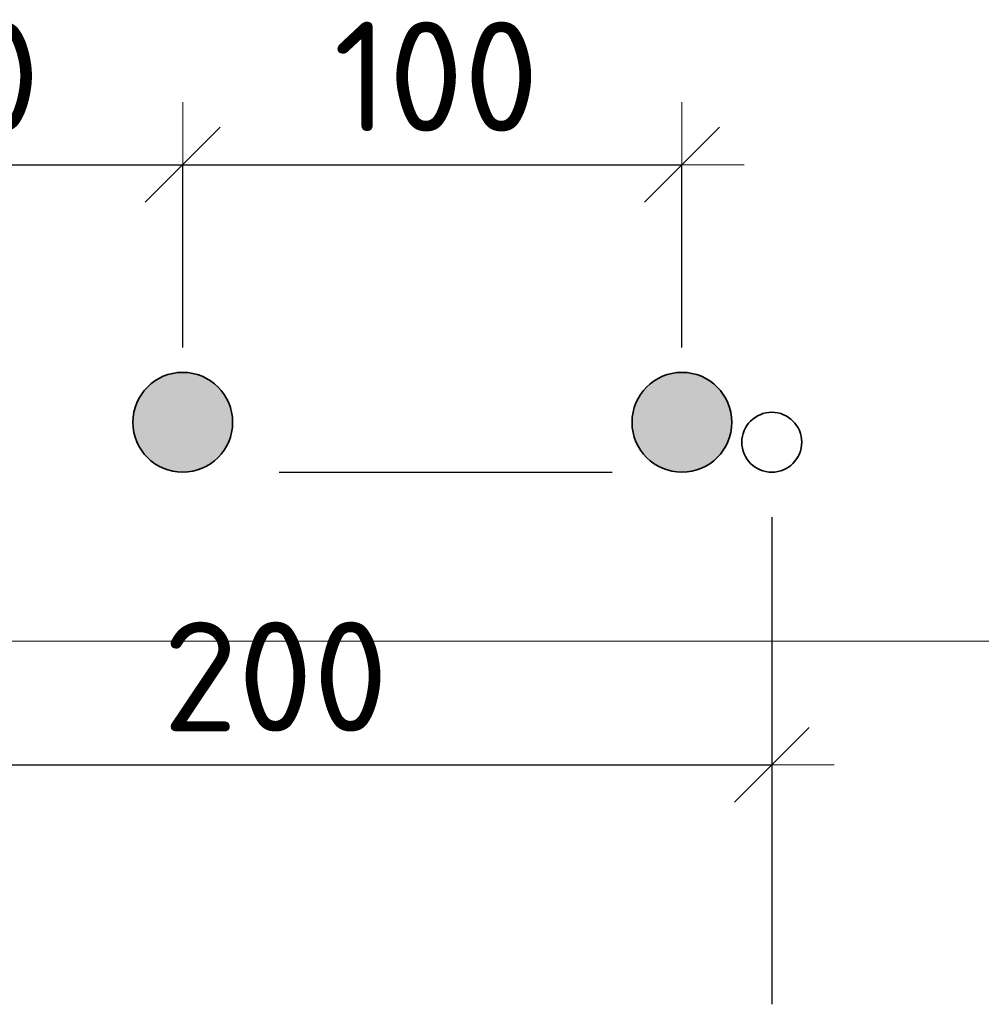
# Model space of a CAD drawing. Header units: metres. Extents: x -38 to 102, y -15 to 21.
# Tile 213 of 229: x 76.843 to 77.132, y 8.067 to 8.363. Entities that reach past the tile are written whole.
import ezdxf

# ---------------------------------------------------------------- set-up
doc = ezdxf.new("R2010")
doc.units = ezdxf.units.M
doc.header["$PDMODE"] = 65
doc.linetypes.add('______2', pattern=[0.0405, 0.03, -0.0105])
for name, color, linetype in [('XR$3$_3898', 7, 'Continuous'), ('XR$4$_3898', 7, 'Continuous'), ('XR$6$_3898', 7, 'Continuous')]:
    doc.layers.add(name, color=color, linetype=linetype)
for name, color, linetype, lineweight in [('XR$3$Размерная линия_ общее', 7, 'Continuous', 13), ('XR$4$Размерная линия_ общее', 7, 'Continuous', 13), ('XR$5$Текст_ примечание', 7, 'Continuous', 13), ('XR$6$Размерная линия_ общее', 7, 'Continuous', 13)]:
    doc.layers.add(name, color=color, linetype=linetype, lineweight=lineweight)
doc.styles.add('ISOCPEUR', font='txt')
doc.dimstyles.new('DIMSTYLE_8', dxfattribs={"dimtxt": 0.033, "dimasz": 0.0375, "dimexe": 0, "dimexo": 0, "dimgap": 0.0165, "dimtad": 2, "dimdec": 0, "dimlfac": 1000, "dimrnd": 1, "dimzin": 12, "dimdsep": 46, "dimtxsty": 'ISOCPEUR', "dimblk1": 'ALL_ML_STRICH', "dimblk2": 'ALL_ML_STRICH', "dimsah": 1, "dimcen": 0, "dimclrd": 7, "dimclre": 256, "dimclrt": 7, "dimadec": 0, "dimazin": 0, "dimtfac": 1, "dimtdec": 0, "dimtix": 1, "dimtmove": 2, "dimatfit": 3, "dimfxl": 0, "dimtzin": 0, "dimlwd": 0, "dimlwe": -3, "dimarcsym": 0})

# ---------------------------------------------------------------- blocks, each defined once
blk = doc.blocks.new('ALL_ML_STRICH')
at = {"color": 0, "linetype": 'ByBlock', "lineweight": -2}
for p, q in [((0, -0.5), (0, 0.5)), ((-0.3, -0.3), (0.3, 0.3)), ((-1, 0), (0.5, 0))]:
    blk.add_line(p, q, dxfattribs=at)
blk = doc.blocks.new('*D60')
at = {"layer": 'DEFPOINTS', "color": 7, "linetype": 'Continuous', "lineweight": 13, "transparency": 33554687}
for p in [(76.74196, 8.31961), (76.74196, 8.24218), (76.89196, 8.24218)]:
    blk.add_point(p, dxfattribs=at)
at = {"layer": 'XR$3$Размерная линия_ общее', "color": 253, "linetype": 'Continuous', "lineweight": -2, "true_color": 0xa0a0a0, "transparency": 33554687}
for p, q in [((76.74196, 8.26468), (76.74196, 8.31961)), ((76.89196, 8.26468), (76.89196, 8.31961))]:
    blk.add_line(p, q, dxfattribs=at)
at = {"layer": 'XR$3$Размерная линия_ общее', "color": 7, "linetype": 'Continuous', "lineweight": -2, "transparency": 33554687}
blk.add_line((76.74196, 8.31961), (76.89196, 8.31961), dxfattribs=at)
at = {"layer": 'XR$3$Размерная линия_ общее', "color": 7, "linetype": 'Continuous', "lineweight": 13, "transparency": 33554687, "xscale": 0.0375, "yscale": 0.0375, "zscale": 0.0375, "rotation": 180}
blk.add_blockref('ALL_ML_STRICH', (76.74196, 8.31961), dxfattribs=at)
at = {"layer": 'XR$3$Размерная линия_ общее', "color": 7, "linetype": 'Continuous', "lineweight": 13, "transparency": 33554687, "xscale": 0.0375, "yscale": 0.0375, "zscale": 0.0375}
blk.add_blockref('ALL_ML_STRICH', (76.89196, 8.31961), dxfattribs=at)
at = {"layer": 'XR$3$Размерная линия_ общее', "color": 7, "linetype": 'Continuous', "lineweight": 13, "transparency": 33554687, "insert": (76.78726, 8.36261), "char_height": 0.033, "width": 0.00165, "attachment_point": 1, "line_spacing_factor": 0.60241, "style": 'ISOCPEUR'}
blk.add_mtext('100', dxfattribs=at)
blk = doc.blocks.new('*D61')
at = {"layer": 'DEFPOINTS', "color": 7, "linetype": 'Continuous', "lineweight": 13, "transparency": 33554687}
for p in [(76.89196, 8.31961), (76.89196, 8.24218), (77.04196, 8.24218)]:
    blk.add_point(p, dxfattribs=at)
at = {"layer": 'XR$3$Размерная линия_ общее', "color": 253, "linetype": 'Continuous', "lineweight": -2, "true_color": 0xa0a0a0, "transparency": 33554687}
for p, q in [((76.89196, 8.26468), (76.89196, 8.31961)), ((77.04196, 8.26468), (77.04196, 8.31961))]:
    blk.add_line(p, q, dxfattribs=at)
at = {"layer": 'XR$3$Размерная линия_ общее', "color": 7, "linetype": 'Continuous', "lineweight": -2, "transparency": 33554687}
blk.add_line((76.89196, 8.31961), (77.04196, 8.31961), dxfattribs=at)
at = {"layer": 'XR$3$Размерная линия_ общее', "color": 7, "linetype": 'Continuous', "lineweight": 13, "transparency": 33554687, "xscale": 0.0375, "yscale": 0.0375, "zscale": 0.0375, "rotation": 180}
blk.add_blockref('ALL_ML_STRICH', (76.89196, 8.31961), dxfattribs=at)
at = {"layer": 'XR$3$Размерная линия_ общее', "color": 7, "linetype": 'Continuous', "lineweight": 13, "transparency": 33554687, "xscale": 0.0375, "yscale": 0.0375, "zscale": 0.0375}
blk.add_blockref('ALL_ML_STRICH', (77.04196, 8.31961), dxfattribs=at)
at = {"layer": 'XR$3$Размерная линия_ общее', "color": 7, "linetype": 'Continuous', "lineweight": 13, "transparency": 33554687, "insert": (76.93726, 8.36261), "char_height": 0.033, "width": 0.00165, "attachment_point": 1, "line_spacing_factor": 0.60241, "style": 'ISOCPEUR'}
blk.add_mtext('100', dxfattribs=at)
blk = doc.blocks.new('*D64')
at = {"layer": 'DEFPOINTS', "color": 7, "linetype": 'Continuous', "lineweight": 13, "transparency": 33554687}
for p in [(76.76896, 8.23618), (77.06896, 8.23618), (76.76896, 8.13924)]:
    blk.add_point(p, dxfattribs=at)
at = {"layer": 'XR$3$Размерная линия_ общее', "color": 253, "linetype": 'Continuous', "lineweight": -2, "true_color": 0xa0a0a0, "transparency": 33554687}
for p, q in [((76.76896, 8.21368), (76.76896, 8.13924)), ((77.06896, 8.21368), (77.06896, 8.13924))]:
    blk.add_line(p, q, dxfattribs=at)
at = {"layer": 'XR$3$Размерная линия_ общее', "color": 7, "linetype": 'Continuous', "lineweight": -2, "transparency": 33554687}
blk.add_line((76.76896, 8.13924), (77.06896, 8.13924), dxfattribs=at)
at = {"layer": 'XR$3$Размерная линия_ общее', "color": 7, "linetype": 'Continuous', "lineweight": 13, "transparency": 33554687, "xscale": 0.0375, "yscale": 0.0375, "zscale": 0.0375, "rotation": 180}
blk.add_blockref('ALL_ML_STRICH', (76.76896, 8.13924), dxfattribs=at)
at = {"layer": 'XR$3$Размерная линия_ общее', "color": 7, "linetype": 'Continuous', "lineweight": 13, "transparency": 33554687, "xscale": 0.0375, "yscale": 0.0375, "zscale": 0.0375}
blk.add_blockref('ALL_ML_STRICH', (77.06896, 8.13924), dxfattribs=at)
at = {"layer": 'XR$3$Размерная линия_ общее', "color": 7, "linetype": 'Continuous', "lineweight": 13, "transparency": 33554687, "insert": (76.88596, 8.18224), "char_height": 0.033, "width": 0.00165, "attachment_point": 1, "line_spacing_factor": 0.60241, "style": 'ISOCPEUR'}
blk.add_mtext('200', dxfattribs=at)
blk = doc.blocks.new('*D296')
at = {"layer": 'DEFPOINTS', "color": 7, "linetype": 'Continuous', "lineweight": 13, "transparency": 33554687}
for p in [(76.74196, 8.31961), (76.74196, 8.24218), (76.89196, 8.24218)]:
    blk.add_point(p, dxfattribs=at)
at = {"layer": 'XR$4$Размерная линия_ общее', "color": 253, "linetype": 'Continuous', "lineweight": -2, "true_color": 0xa0a0a0, "transparency": 33554687}
for p, q in [((76.74196, 8.26468), (76.74196, 8.31961)), ((76.89196, 8.26468), (76.89196, 8.31961))]:
    blk.add_line(p, q, dxfattribs=at)
at = {"layer": 'XR$4$Размерная линия_ общее', "color": 7, "linetype": 'Continuous', "lineweight": -2, "transparency": 33554687}
blk.add_line((76.74196, 8.31961), (76.89196, 8.31961), dxfattribs=at)
at = {"layer": 'XR$4$Размерная линия_ общее', "color": 7, "linetype": 'Continuous', "lineweight": 13, "transparency": 33554687, "xscale": 0.0375, "yscale": 0.0375, "zscale": 0.0375, "rotation": 180}
blk.add_blockref('ALL_ML_STRICH', (76.74196, 8.31961), dxfattribs=at)
at = {"layer": 'XR$4$Размерная линия_ общее', "color": 7, "linetype": 'Continuous', "lineweight": 13, "transparency": 33554687, "xscale": 0.0375, "yscale": 0.0375, "zscale": 0.0375}
blk.add_blockref('ALL_ML_STRICH', (76.89196, 8.31961), dxfattribs=at)
at = {"layer": 'XR$4$Размерная линия_ общее', "color": 7, "linetype": 'Continuous', "lineweight": 13, "transparency": 33554687, "insert": (76.78726, 8.36261), "char_height": 0.033, "width": 0.00165, "attachment_point": 1, "line_spacing_factor": 0.60241, "style": 'ISOCPEUR'}
blk.add_mtext('100', dxfattribs=at)
blk = doc.blocks.new('*D297')
at = {"layer": 'DEFPOINTS', "color": 7, "linetype": 'Continuous', "lineweight": 13, "transparency": 33554687}
for p in [(76.89196, 8.31961), (76.89196, 8.24218), (77.04196, 8.24218)]:
    blk.add_point(p, dxfattribs=at)
at = {"layer": 'XR$4$Размерная линия_ общее', "color": 253, "linetype": 'Continuous', "lineweight": -2, "true_color": 0xa0a0a0, "transparency": 33554687}
for p, q in [((76.89196, 8.26468), (76.89196, 8.31961)), ((77.04196, 8.26468), (77.04196, 8.31961))]:
    blk.add_line(p, q, dxfattribs=at)
at = {"layer": 'XR$4$Размерная линия_ общее', "color": 7, "linetype": 'Continuous', "lineweight": -2, "transparency": 33554687}
blk.add_line((76.89196, 8.31961), (77.04196, 8.31961), dxfattribs=at)
at = {"layer": 'XR$4$Размерная линия_ общее', "color": 7, "linetype": 'Continuous', "lineweight": 13, "transparency": 33554687, "xscale": 0.0375, "yscale": 0.0375, "zscale": 0.0375, "rotation": 180}
blk.add_blockref('ALL_ML_STRICH', (76.89196, 8.31961), dxfattribs=at)
at = {"layer": 'XR$4$Размерная линия_ общее', "color": 7, "linetype": 'Continuous', "lineweight": 13, "transparency": 33554687, "xscale": 0.0375, "yscale": 0.0375, "zscale": 0.0375}
blk.add_blockref('ALL_ML_STRICH', (77.04196, 8.31961), dxfattribs=at)
at = {"layer": 'XR$4$Размерная линия_ общее', "color": 7, "linetype": 'Continuous', "lineweight": 13, "transparency": 33554687, "insert": (76.93726, 8.36261), "char_height": 0.033, "width": 0.00165, "attachment_point": 1, "line_spacing_factor": 0.60241, "style": 'ISOCPEUR'}
blk.add_mtext('100', dxfattribs=at)
blk = doc.blocks.new('*D300')
at = {"layer": 'DEFPOINTS', "color": 7, "linetype": 'Continuous', "lineweight": 13, "transparency": 33554687}
for p in [(76.76896, 8.23618), (77.06896, 8.23618), (76.76896, 8.13924)]:
    blk.add_point(p, dxfattribs=at)
at = {"layer": 'XR$4$Размерная линия_ общее', "color": 253, "linetype": 'Continuous', "lineweight": -2, "true_color": 0xa0a0a0, "transparency": 33554687}
for p, q in [((76.76896, 8.21368), (76.76896, 8.13924)), ((77.06896, 8.21368), (77.06896, 8.13924))]:
    blk.add_line(p, q, dxfattribs=at)
at = {"layer": 'XR$4$Размерная линия_ общее', "color": 7, "linetype": 'Continuous', "lineweight": -2, "transparency": 33554687}
blk.add_line((76.76896, 8.13924), (77.06896, 8.13924), dxfattribs=at)
at = {"layer": 'XR$4$Размерная линия_ общее', "color": 7, "linetype": 'Continuous', "lineweight": 13, "transparency": 33554687, "xscale": 0.0375, "yscale": 0.0375, "zscale": 0.0375, "rotation": 180}
blk.add_blockref('ALL_ML_STRICH', (76.76896, 8.13924), dxfattribs=at)
at = {"layer": 'XR$4$Размерная линия_ общее', "color": 7, "linetype": 'Continuous', "lineweight": 13, "transparency": 33554687, "xscale": 0.0375, "yscale": 0.0375, "zscale": 0.0375}
blk.add_blockref('ALL_ML_STRICH', (77.06896, 8.13924), dxfattribs=at)
at = {"layer": 'XR$4$Размерная линия_ общее', "color": 7, "linetype": 'Continuous', "lineweight": 13, "transparency": 33554687, "insert": (76.88596, 8.18224), "char_height": 0.033, "width": 0.00165, "attachment_point": 1, "line_spacing_factor": 0.60241, "style": 'ISOCPEUR'}
blk.add_mtext('200', dxfattribs=at)
blk = doc.blocks.new('*D590')
at = {"layer": 'DEFPOINTS', "color": 7, "linetype": 'Continuous', "lineweight": 13, "transparency": 33554687}
for p in [(76.74196, 8.31961), (76.74196, 8.24218), (76.89196, 8.24218)]:
    blk.add_point(p, dxfattribs=at)
at = {"layer": 'XR$6$Размерная линия_ общее', "color": 253, "linetype": 'Continuous', "lineweight": -2, "true_color": 0xa0a0a0, "transparency": 33554687}
for p, q in [((76.74196, 8.26468), (76.74196, 8.31961)), ((76.89196, 8.26468), (76.89196, 8.31961))]:
    blk.add_line(p, q, dxfattribs=at)
at = {"layer": 'XR$6$Размерная линия_ общее', "color": 7, "linetype": 'Continuous', "lineweight": -2, "transparency": 33554687}
blk.add_line((76.74196, 8.31961), (76.89196, 8.31961), dxfattribs=at)
at = {"layer": 'XR$6$Размерная линия_ общее', "color": 7, "linetype": 'Continuous', "lineweight": 13, "transparency": 33554687, "xscale": 0.0375, "yscale": 0.0375, "zscale": 0.0375, "rotation": 180}
blk.add_blockref('ALL_ML_STRICH', (76.74196, 8.31961), dxfattribs=at)
at = {"layer": 'XR$6$Размерная линия_ общее', "color": 7, "linetype": 'Continuous', "lineweight": 13, "transparency": 33554687, "xscale": 0.0375, "yscale": 0.0375, "zscale": 0.0375}
blk.add_blockref('ALL_ML_STRICH', (76.89196, 8.31961), dxfattribs=at)
at = {"layer": 'XR$6$Размерная линия_ общее', "color": 7, "linetype": 'Continuous', "lineweight": 13, "transparency": 33554687, "insert": (76.78726, 8.36261), "char_height": 0.033, "width": 0.00165, "attachment_point": 1, "line_spacing_factor": 0.60241, "style": 'ISOCPEUR'}
blk.add_mtext('100', dxfattribs=at)
blk = doc.blocks.new('*D591')
at = {"layer": 'DEFPOINTS', "color": 7, "linetype": 'Continuous', "lineweight": 13, "transparency": 33554687}
for p in [(76.89196, 8.31961), (76.89196, 8.24218), (77.04196, 8.24218)]:
    blk.add_point(p, dxfattribs=at)
at = {"layer": 'XR$6$Размерная линия_ общее', "color": 253, "linetype": 'Continuous', "lineweight": -2, "true_color": 0xa0a0a0, "transparency": 33554687}
for p, q in [((76.89196, 8.26468), (76.89196, 8.31961)), ((77.04196, 8.26468), (77.04196, 8.31961))]:
    blk.add_line(p, q, dxfattribs=at)
at = {"layer": 'XR$6$Размерная линия_ общее', "color": 7, "linetype": 'Continuous', "lineweight": -2, "transparency": 33554687}
blk.add_line((76.89196, 8.31961), (77.04196, 8.31961), dxfattribs=at)
at = {"layer": 'XR$6$Размерная линия_ общее', "color": 7, "linetype": 'Continuous', "lineweight": 13, "transparency": 33554687, "xscale": 0.0375, "yscale": 0.0375, "zscale": 0.0375, "rotation": 180}
blk.add_blockref('ALL_ML_STRICH', (76.89196, 8.31961), dxfattribs=at)
at = {"layer": 'XR$6$Размерная линия_ общее', "color": 7, "linetype": 'Continuous', "lineweight": 13, "transparency": 33554687, "xscale": 0.0375, "yscale": 0.0375, "zscale": 0.0375}
blk.add_blockref('ALL_ML_STRICH', (77.04196, 8.31961), dxfattribs=at)
at = {"layer": 'XR$6$Размерная линия_ общее', "color": 7, "linetype": 'Continuous', "lineweight": 13, "transparency": 33554687, "insert": (76.93726, 8.36261), "char_height": 0.033, "width": 0.00165, "attachment_point": 1, "line_spacing_factor": 0.60241, "style": 'ISOCPEUR'}
blk.add_mtext('100', dxfattribs=at)
blk = doc.blocks.new('*D594')
at = {"layer": 'DEFPOINTS', "color": 7, "linetype": 'Continuous', "lineweight": 13, "transparency": 33554687}
for p in [(76.76896, 8.23618), (77.06896, 8.23618), (76.76896, 8.13924)]:
    blk.add_point(p, dxfattribs=at)
at = {"layer": 'XR$6$Размерная линия_ общее', "color": 253, "linetype": 'Continuous', "lineweight": -2, "true_color": 0xa0a0a0, "transparency": 33554687}
for p, q in [((76.76896, 8.21368), (76.76896, 8.13924)), ((77.06896, 8.21368), (77.06896, 8.13924))]:
    blk.add_line(p, q, dxfattribs=at)
at = {"layer": 'XR$6$Размерная линия_ общее', "color": 7, "linetype": 'Continuous', "lineweight": -2, "transparency": 33554687}
blk.add_line((76.76896, 8.13924), (77.06896, 8.13924), dxfattribs=at)
at = {"layer": 'XR$6$Размерная линия_ общее', "color": 7, "linetype": 'Continuous', "lineweight": 13, "transparency": 33554687, "xscale": 0.0375, "yscale": 0.0375, "zscale": 0.0375, "rotation": 180}
blk.add_blockref('ALL_ML_STRICH', (76.76896, 8.13924), dxfattribs=at)
at = {"layer": 'XR$6$Размерная линия_ общее', "color": 7, "linetype": 'Continuous', "lineweight": 13, "transparency": 33554687, "xscale": 0.0375, "yscale": 0.0375, "zscale": 0.0375}
blk.add_blockref('ALL_ML_STRICH', (77.06896, 8.13924), dxfattribs=at)
at = {"layer": 'XR$6$Размерная линия_ общее', "color": 7, "linetype": 'Continuous', "lineweight": 13, "transparency": 33554687, "insert": (76.88596, 8.18224), "char_height": 0.033, "width": 0.00165, "attachment_point": 1, "line_spacing_factor": 0.60241, "style": 'ISOCPEUR'}
blk.add_mtext('200', dxfattribs=at)

msp = doc.modelspace()

# ---------------------------------------------------------------- hatches: boundary and pattern name
at = {"linetype": 'Continuous', "lineweight": 25, "true_color": 0xa2a2a2, "transparency": 33554687}
for points in [[(76.90386, 8.25131), (76.90257, 8.25278), (76.9011, 8.25408), (76.89946, 8.25517), (76.8977, 8.25603), (76.89585, 8.25667), (76.89392, 8.25705), (76.89196, 8.25718), (76.89001, 8.25705), (76.88808, 8.25667), (76.88622, 8.25603), (76.88446, 8.25517), (76.88283, 8.25408), (76.88136, 8.25278), (76.88006, 8.25131), (76.87897, 8.24968), (76.87811, 8.24792), (76.87748, 8.24606), (76.87709, 8.24413), (76.87696, 8.24218), (76.87709, 8.24022), (76.87748, 8.23829), (76.87811, 8.23644), (76.87897, 8.23468), (76.88006, 8.23305), (76.88136, 8.23157), (76.88283, 8.23028), (76.88446, 8.22919), (76.88622, 8.22832), (76.88808, 8.22769), (76.89001, 8.2273), (76.89196, 8.22718), (76.89392, 8.2273), (76.89585, 8.22769), (76.8977, 8.22832), (76.89946, 8.22919), (76.9011, 8.23028), (76.90257, 8.23157), (76.90386, 8.23305), (76.90495, 8.23468), (76.90582, 8.23644), (76.90645, 8.23829), (76.90684, 8.24022), (76.90696, 8.24218), (76.90684, 8.24413), (76.90645, 8.24606), (76.90582, 8.24792), (76.90495, 8.24968)], [(76.90386, 8.25131), (76.90257, 8.25278), (76.9011, 8.25408), (76.89946, 8.25517), (76.8977, 8.25603), (76.89585, 8.25667), (76.89392, 8.25705), (76.89196, 8.25718), (76.89001, 8.25705), (76.88808, 8.25667), (76.88622, 8.25603), (76.88446, 8.25517), (76.88283, 8.25408), (76.88136, 8.25278), (76.88006, 8.25131), (76.87897, 8.24968), (76.87811, 8.24792), (76.87748, 8.24606), (76.87709, 8.24413), (76.87696, 8.24218), (76.87709, 8.24022), (76.87748, 8.23829), (76.87811, 8.23644), (76.87897, 8.23468), (76.88006, 8.23305), (76.88136, 8.23157), (76.88283, 8.23028), (76.88446, 8.22919), (76.88622, 8.22832), (76.88808, 8.22769), (76.89001, 8.2273), (76.89196, 8.22718), (76.89392, 8.2273), (76.89585, 8.22769), (76.8977, 8.22832), (76.89946, 8.22919), (76.9011, 8.23028), (76.90257, 8.23157), (76.90386, 8.23305), (76.90495, 8.23468), (76.90582, 8.23644), (76.90645, 8.23829), (76.90684, 8.24022), (76.90696, 8.24218), (76.90684, 8.24413), (76.90645, 8.24606), (76.90582, 8.24792), (76.90495, 8.24968)], [(76.90386, 8.25131), (76.90257, 8.25278), (76.9011, 8.25408), (76.89946, 8.25517), (76.8977, 8.25603), (76.89585, 8.25667), (76.89392, 8.25705), (76.89196, 8.25718), (76.89001, 8.25705), (76.88808, 8.25667), (76.88622, 8.25603), (76.88446, 8.25517), (76.88283, 8.25408), (76.88136, 8.25278), (76.88006, 8.25131), (76.87897, 8.24968), (76.87811, 8.24792), (76.87748, 8.24606), (76.87709, 8.24413), (76.87696, 8.24218), (76.87709, 8.24022), (76.87748, 8.23829), (76.87811, 8.23644), (76.87897, 8.23468), (76.88006, 8.23305), (76.88136, 8.23157), (76.88283, 8.23028), (76.88446, 8.22919), (76.88622, 8.22832), (76.88808, 8.22769), (76.89001, 8.2273), (76.89196, 8.22718), (76.89392, 8.2273), (76.89585, 8.22769), (76.8977, 8.22832), (76.89946, 8.22919), (76.9011, 8.23028), (76.90257, 8.23157), (76.90386, 8.23305), (76.90495, 8.23468), (76.90582, 8.23644), (76.90645, 8.23829), (76.90684, 8.24022), (76.90696, 8.24218), (76.90684, 8.24413), (76.90645, 8.24606), (76.90582, 8.24792), (76.90495, 8.24968)], [(77.05386, 8.25131), (77.05257, 8.25278), (77.0511, 8.25408), (77.04946, 8.25517), (77.0477, 8.25603), (77.04585, 8.25667), (77.04392, 8.25705), (77.04196, 8.25718), (77.04001, 8.25705), (77.03808, 8.25667), (77.03622, 8.25603), (77.03446, 8.25517), (77.03283, 8.25408), (77.03136, 8.25278), (77.03006, 8.25131), (77.02897, 8.24968), (77.02811, 8.24792), (77.02748, 8.24606), (77.02709, 8.24413), (77.02696, 8.24218), (77.02709, 8.24022), (77.02748, 8.23829), (77.02811, 8.23644), (77.02897, 8.23468), (77.03006, 8.23305), (77.03136, 8.23157), (77.03283, 8.23028), (77.03446, 8.22919), (77.03622, 8.22832), (77.03808, 8.22769), (77.04001, 8.2273), (77.04196, 8.22718), (77.04392, 8.2273), (77.04585, 8.22769), (77.0477, 8.22832), (77.04946, 8.22919), (77.0511, 8.23028), (77.05257, 8.23157), (77.05386, 8.23305), (77.05495, 8.23468), (77.05582, 8.23644), (77.05645, 8.23829), (77.05684, 8.24022), (77.05696, 8.24218), (77.05684, 8.24413), (77.05645, 8.24606), (77.05582, 8.24792), (77.05495, 8.24968)], [(77.05386, 8.25131), (77.05257, 8.25278), (77.0511, 8.25408), (77.04946, 8.25517), (77.0477, 8.25603), (77.04585, 8.25667), (77.04392, 8.25705), (77.04196, 8.25718), (77.04001, 8.25705), (77.03808, 8.25667), (77.03622, 8.25603), (77.03446, 8.25517), (77.03283, 8.25408), (77.03136, 8.25278), (77.03006, 8.25131), (77.02897, 8.24968), (77.02811, 8.24792), (77.02748, 8.24606), (77.02709, 8.24413), (77.02696, 8.24218), (77.02709, 8.24022), (77.02748, 8.23829), (77.02811, 8.23644), (77.02897, 8.23468), (77.03006, 8.23305), (77.03136, 8.23157), (77.03283, 8.23028), (77.03446, 8.22919), (77.03622, 8.22832), (77.03808, 8.22769), (77.04001, 8.2273), (77.04196, 8.22718), (77.04392, 8.2273), (77.04585, 8.22769), (77.0477, 8.22832), (77.04946, 8.22919), (77.0511, 8.23028), (77.05257, 8.23157), (77.05386, 8.23305), (77.05495, 8.23468), (77.05582, 8.23644), (77.05645, 8.23829), (77.05684, 8.24022), (77.05696, 8.24218), (77.05684, 8.24413), (77.05645, 8.24606), (77.05582, 8.24792), (77.05495, 8.24968)], [(77.05386, 8.25131), (77.05257, 8.25278), (77.0511, 8.25408), (77.04946, 8.25517), (77.0477, 8.25603), (77.04585, 8.25667), (77.04392, 8.25705), (77.04196, 8.25718), (77.04001, 8.25705), (77.03808, 8.25667), (77.03622, 8.25603), (77.03446, 8.25517), (77.03283, 8.25408), (77.03136, 8.25278), (77.03006, 8.25131), (77.02897, 8.24968), (77.02811, 8.24792), (77.02748, 8.24606), (77.02709, 8.24413), (77.02696, 8.24218), (77.02709, 8.24022), (77.02748, 8.23829), (77.02811, 8.23644), (77.02897, 8.23468), (77.03006, 8.23305), (77.03136, 8.23157), (77.03283, 8.23028), (77.03446, 8.22919), (77.03622, 8.22832), (77.03808, 8.22769), (77.04001, 8.2273), (77.04196, 8.22718), (77.04392, 8.2273), (77.04585, 8.22769), (77.0477, 8.22832), (77.04946, 8.22919), (77.0511, 8.23028), (77.05257, 8.23157), (77.05386, 8.23305), (77.05495, 8.23468), (77.05582, 8.23644), (77.05645, 8.23829), (77.05684, 8.24022), (77.05696, 8.24218), (77.05684, 8.24413), (77.05645, 8.24606), (77.05582, 8.24792), (77.05495, 8.24968)]]:
    msp.add_hatch(color=253, dxfattribs=at).paths.add_polyline_path(points)

# ---------------------------------------------------------------- linework, layer by layer
at = {"color": 8, "linetype": '______2', "lineweight": -3, "true_color": 0x737373, "transparency": 33554687}
msp.add_line((76.12096, 8.22718), (77.11696, 8.22718), dxfattribs=at)
msp.add_line((76.12096, 8.22718), (77.11696, 8.22718), dxfattribs=at)
msp.add_line((76.12096, 8.22718), (77.11696, 8.22718), dxfattribs=at)
at = {"layer": 'XR$3$_3898', "color": 7, "linetype": 'Continuous', "lineweight": 35, "transparency": 33554687}
for centre, radius in [((76.89196, 8.24218), 0.015), ((77.04196, 8.24218), 0.015), ((77.06896, 8.23618), 0.009)]:
    msp.add_circle(centre, radius, dxfattribs=at)
at = {"layer": 'XR$3$Размерная линия_ общее', "color": 253, "linetype": 'Continuous', "lineweight": -3, "true_color": 0xa0a0a0, "transparency": 33554687}
msp.add_line((77.06896, 8.13924), (77.06896, 8.06724), dxfattribs=at)
at = {"layer": 'XR$4$_3898', "color": 7, "linetype": 'Continuous', "lineweight": 35, "transparency": 33554687}
for centre, radius in [((76.89196, 8.24218), 0.015), ((77.04196, 8.24218), 0.015), ((77.06896, 8.23618), 0.009)]:
    msp.add_circle(centre, radius, dxfattribs=at)
at = {"layer": 'XR$4$Размерная линия_ общее', "color": 253, "linetype": 'Continuous', "lineweight": -3, "true_color": 0xa0a0a0, "transparency": 33554687}
msp.add_line((77.06896, 8.13924), (77.06896, 8.06724), dxfattribs=at)
at = {"layer": 'XR$5$Текст_ примечание', "color": 7, "linetype": 'Continuous', "lineweight": 13, "transparency": 33554687}
msp.add_line((88.97573, 8.17641), (70.47573, 8.17641), dxfattribs=at)
at = {"layer": 'XR$6$_3898', "color": 7, "linetype": 'Continuous', "lineweight": 35, "transparency": 33554687}
for centre, radius in [((76.89196, 8.24218), 0.015), ((77.04196, 8.24218), 0.015), ((77.06896, 8.23618), 0.009)]:
    msp.add_circle(centre, radius, dxfattribs=at)
at = {"layer": 'XR$6$Размерная линия_ общее', "color": 253, "linetype": 'Continuous', "lineweight": -3, "true_color": 0xa0a0a0, "transparency": 33554687}
msp.add_line((77.06896, 8.13924), (77.06896, 8.06724), dxfattribs=at)

# ---------------------------------------------------------------- dimensions: what is measured, and where the dimension line sits
at = {"layer": 'XR$3$Размерная линия_ общее', "color": 7, "linetype": 'Continuous', "lineweight": 13, "transparency": 33554687}
for base, p1, p2, text, picture, middle in [((76.89196, 8.31961), (76.74196, 8.26468), (76.89196, 8.26468), '100', '*D60', (76.81696, 8.33611)), ((77.04196, 8.31961), (76.89196, 8.26468), (77.04196, 8.26468), '100', '*D61', (76.96696, 8.33611)), ((77.06896, 8.13924), (76.76896, 8.21368), (77.06896, 8.21368), '200', '*D64', (76.91896, 8.15574))]:
    dim = msp.add_linear_dim(base=base, p1=p1, p2=p2, text=text, dimstyle='DIMSTYLE_8', override={"dimpost": '<>', "dimclrd": 7, "dimclre": 253, "dimclrt": 7, "dimlwd": 0, "dimlwe": 65533}, dxfattribs=at)
    dim.commit()
    dim.dimension.update_dxf_attribs({"geometry": picture, "text_midpoint": middle, "dimtype": 160})
at = {"layer": 'XR$4$Размерная линия_ общее', "color": 7, "linetype": 'Continuous', "lineweight": 13, "transparency": 33554687}
for base, p1, p2, text, picture, middle in [((76.89196, 8.31961), (76.74196, 8.26468), (76.89196, 8.26468), '100', '*D296', (76.81696, 8.33611)), ((77.04196, 8.31961), (76.89196, 8.26468), (77.04196, 8.26468), '100', '*D297', (76.96696, 8.33611)), ((77.06896, 8.13924), (76.76896, 8.21368), (77.06896, 8.21368), '200', '*D300', (76.91896, 8.15574))]:
    dim = msp.add_linear_dim(base=base, p1=p1, p2=p2, text=text, dimstyle='DIMSTYLE_8', override={"dimpost": '<>', "dimclrd": 7, "dimclre": 253, "dimclrt": 7, "dimlwd": 0, "dimlwe": 65533}, dxfattribs=at)
    dim.commit()
    dim.dimension.update_dxf_attribs({"geometry": picture, "text_midpoint": middle, "dimtype": 160})
at = {"layer": 'XR$6$Размерная линия_ общее', "color": 7, "linetype": 'Continuous', "lineweight": 13, "transparency": 33554687}
for base, p1, p2, text, picture, middle in [((76.89196, 8.31961), (76.74196, 8.26468), (76.89196, 8.26468), '100', '*D590', (76.81696, 8.33611)), ((77.04196, 8.31961), (76.89196, 8.26468), (77.04196, 8.26468), '100', '*D591', (76.96696, 8.33611)), ((77.06896, 8.13924), (76.76896, 8.21368), (77.06896, 8.21368), '200', '*D594', (76.91896, 8.15574))]:
    dim = msp.add_linear_dim(base=base, p1=p1, p2=p2, text=text, dimstyle='DIMSTYLE_8', override={"dimpost": '<>', "dimclrd": 7, "dimclre": 253, "dimclrt": 7, "dimlwd": 0, "dimlwe": 65533}, dxfattribs=at)
    dim.commit()
    dim.dimension.update_dxf_attribs({"geometry": picture, "text_midpoint": middle, "dimtype": 160})

doc.saveas('drawing.dxf')
